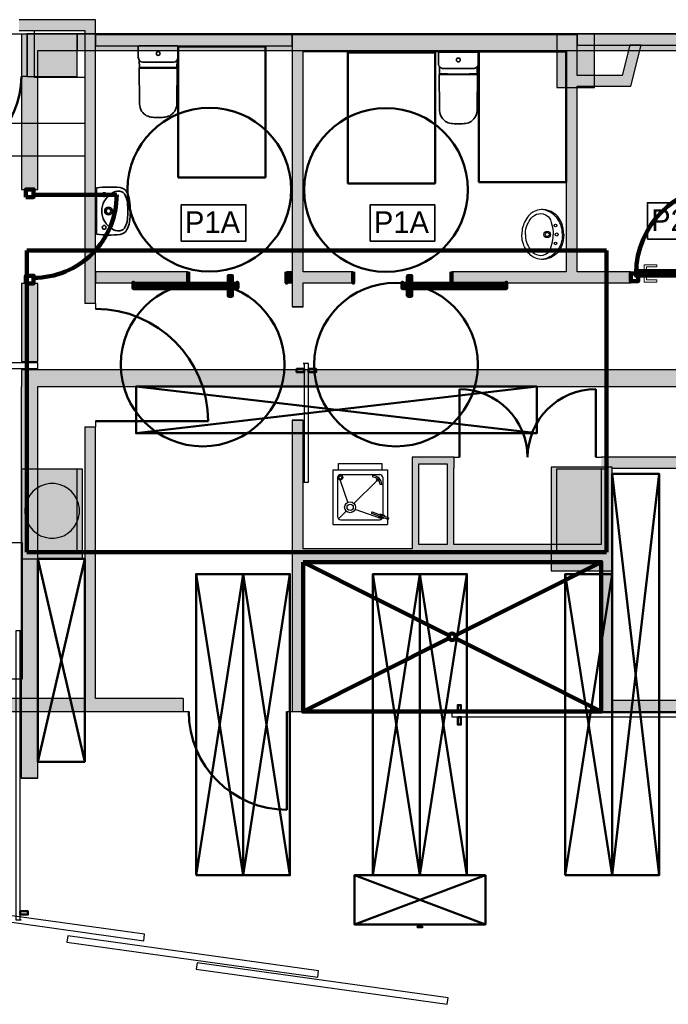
# Model space of a CAD drawing. Header units: metres. Extents: x -1 to 482, y -6 to 50.
# Tile 7 of 19: x 400.76 to 406.7, y 19.34 to 28.36. Entities that reach past the tile are written whole.
import ezdxf

# ---------------------------------------------------------------- set-up
doc = ezdxf.new("R2010")
doc.units = ezdxf.units.M
doc.linetypes.add('CONTINUA', pattern=[0])
doc.linetypes.add('VERDECKT', pattern=[9.525, 6.35, -3.175])
for name, color, linetype, lineweight in [('3D PB MURS', 7, 'CONTINUA', 25), ('3D PB MURS NOUS', 7, 'CONTINUA', 25), ('3D PB PILAR', 7, 'CONTINUA', 25), ('3D PS-1 MUR', 7, 'CONTINUA', 25), ('3D PS-1 MUR NOU', 7, 'CONTINUA', 25), ('3D PS-1 PILAR', 7, 'CONTINUA', 25), ('3D PS-2 MUR', 7, 'CONTINUA', 25), ('3D PS-2 MUR NOUS', 7, 'CONTINUA', 25), ('3D PS-2 PILARS', 7, 'CONTINUA', 25), ('DISPOSICIÓ FUSTERIES INT PB', 7, 'CONTINUA', 25), ('PB ESCALES 2D', 7, 'CONTINUA', 25), ('PB MOBLES', 7, 'CONTINUA', 25), ('PS -2  MOBLES', 7, 'CONTINUA', 25)]:
    doc.layers.add(name, color=color, linetype=linetype, lineweight=lineweight)
doc.styles.add('Century Gothic', font='txt')

# ---------------------------------------------------------------- blocks, each defined once
blk = doc.blocks.new('_CLOSEDFILLED')
at = {"color": 0, "linetype": 'ByBlock', "lineweight": -2}
blk.add_solid([(-1, 0), (0, 0), (-1, 0)], dxfattribs=at)
blk = doc.blocks.new('OBJETO_COMPLEJO_6')
at = {"layer": '3D PB MURS NOUS', "lineweight": 35, "transparency": 33554687}
for p, q in [((404.596, 28.0561), (404.5956, 27.9689)), ((404.9604, 27.9689), (404.96, 28.0561)), ((404.6052, 27.9303), (404.6057, 27.8609)), ((404.9503, 27.8609), (404.9508, 27.9303)), ((404.6029, 27.8587), (404.6058, 27.5443)), ((404.9501, 27.5443), (404.953, 27.8587)), ((404.7669, 27.4069), (404.778, 27.407)), ((404.778, 27.407), (404.789, 27.4069))]:
    blk.add_line(p, q, dxfattribs=at)
blk.add_lwpolyline([(404.954, 28.0621), (404.778, 28.0621), (404.778, 28.0621), (404.778, 28.0621), (404.602, 28.0621)], dxfattribs=at)
for centre, radius, start, end in [((404.602, 28.0561), 0.006, 89.99561, 179.68676), ((404.954, 28.0561), 0.006, 0.31324, 90.00439), ((404.657, 27.9637), 0.0616, 175.08681, 212.73157), ((404.899, 27.9637), 0.0616, 327.26843, 4.91319), ((404.6045, 27.8587), 0.00159, 101.7955, 180.40038), ((404.604, 27.8649), 0.00468, 272.13904, 282.10428), ((404.6045, 27.8616), 0.0014, 291.50426, 325.5038), ((404.9515, 27.8616), 0.0014, 214.4962, 248.49574), ((404.9519, 27.8649), 0.00468, 257.89572, 267.86096), ((404.9514, 27.8587), 0.00159, 359.59962, 78.2045), ((404.7576, 27.5404), 0.1518, 178.53727, 203.58904), ((404.7984, 27.5404), 0.1518, 336.41096, 1.46273), ((404.7335, 27.5331), 0.1269, 204.90768, 234.87939), ((404.7276, 27.528), 0.1193, 235.8185, 262.36676), ((404.8284, 27.528), 0.1193, 277.63324, 304.1815), ((404.8224, 27.5331), 0.1269, 305.12061, 335.09232), ((404.7591, 27.794), 0.3872, 262.96615, 271.14976), ((404.7968, 27.794), 0.3872, 268.85024, 277.03385)]:
    blk.add_arc(centre, radius, start, end, dxfattribs=at)
blk = doc.blocks.new('OBJETO_COMPLEJO_7')
at = {"layer": '3D PB MURS NOUS', "lineweight": 35, "transparency": 33554687}
for p, q in [((401.8474, 28.1148), (401.847, 28.0277)), ((402.2118, 28.0277), (402.2114, 28.1148)), ((401.8566, 27.9891), (401.8571, 27.9196)), ((402.2017, 27.9196), (402.2022, 27.9891)), ((401.8543, 27.9174), (401.8572, 27.603)), ((402.2015, 27.603), (402.2044, 27.9174)), ((402.0183, 27.4656), (402.0294, 27.4657)), ((402.0294, 27.4657), (402.0404, 27.4656))]:
    blk.add_line(p, q, dxfattribs=at)
blk.add_lwpolyline([(402.2054, 28.1208), (402.0294, 28.1208), (402.0294, 28.1208), (402.0294, 28.1208), (401.8534, 28.1208)], dxfattribs=at)
for centre, radius, start, end in [((401.8534, 28.1148), 0.006, 89.99561, 179.68676), ((402.2054, 28.1148), 0.006, 0.31324, 90.00439), ((401.9084, 28.0224), 0.0616, 175.08681, 212.73157), ((402.1504, 28.0224), 0.0616, 327.26843, 4.91319), ((401.8559, 27.9174), 0.00159, 101.7955, 180.40038), ((401.8554, 27.9236), 0.00468, 272.13904, 282.10428), ((401.8559, 27.9204), 0.0014, 291.50426, 325.5038), ((402.2029, 27.9204), 0.0014, 214.4962, 248.49574), ((402.2033, 27.9236), 0.00468, 257.89572, 267.86096), ((402.2028, 27.9174), 0.00159, 359.59962, 78.2045), ((402.009, 27.5991), 0.1518, 178.53727, 203.58904), ((401.9849, 27.5918), 0.1269, 204.90768, 234.87939), ((402.0738, 27.5918), 0.1269, 305.12061, 335.09232), ((402.0498, 27.5991), 0.1518, 336.41096, 1.46273), ((401.979, 27.5867), 0.1193, 235.8185, 262.36676), ((402.0105, 27.8527), 0.3872, 262.96615, 271.14976), ((402.0482, 27.8527), 0.3872, 268.85024, 277.03385), ((402.0798, 27.5867), 0.1193, 277.63324, 304.1815)]:
    blk.add_arc(centre, radius, start, end, dxfattribs=at)

msp = doc.modelspace()

# ---------------------------------------------------------------- hatches: boundary and pattern name
at = {"layer": '3D PB MURS', "linetype": 'CONTINUA', "lineweight": 18, "true_color": 0xa0a0a0, "transparency": 33554687}
for points in [[(401.4564, 28.3608), (400.7564, 28.3608), (400.7564, 28.2608), (401.4564, 28.2608)], [(401.4564, 25.7607), (401.4564, 28.2608), (401.3564, 28.2608), (401.3564, 25.7607)], [(405.8664, 28.2208), (403.2564, 28.2208), (403.2564, 28.0708), (405.8664, 28.0708)], [(403.3564, 25.7308), (403.3564, 28.0708), (403.2564, 28.0708), (403.2564, 25.7308)], [(405.8664, 26.0508), (405.8664, 28.0708), (405.7664, 28.0708), (405.7664, 26.0508)], [(406.3815, 27.8508), (406.451, 28.1282), (406.3479, 28.1282), (406.2784, 27.8508)], [(405.8664, 27.7508), (406.3564, 27.7508), (406.3815, 27.8508), (405.8664, 27.8508)], [(403.3564, 25.9508), (403.8164, 25.9508), (403.8164, 26.0508), (403.3564, 26.0508)], [(404.7164, 25.9508), (406.3564, 25.9508), (406.3564, 26.0508), (404.7164, 26.0508)], [(403.3564, 22.1408), (403.3564, 24.6917), (403.2564, 24.6917), (403.2564, 22.1408)], [(401.3564, 22.1408), (401.4564, 22.1408), (401.4564, 24.6308), (401.3564, 24.6308)], [(404.3564, 24.3508), (404.3564, 23.5508), (404.4164, 23.5508), (404.4164, 24.3508)], [(404.6766, 24.3508), (404.4164, 24.3508), (404.4164, 24.2908), (404.6766, 24.2908)], [(404.7366, 23.5508), (404.7366, 24.3508), (404.6766, 24.3508), (404.6766, 23.5508)], [(404.7366, 24.3508), (404.7366, 24.2508), (404.738, 24.2508), (404.738, 24.3508)], [(407.0776, 24.3508), (406.0864, 24.3508), (406.0864, 24.2508), (407.0776, 24.2508)], [(406.0864, 24.2508), (406.0864, 22.1208), (406.1864, 22.1208), (406.1864, 24.2508)], [(404.3564, 23.3908), (406.0864, 23.3908), (406.0864, 23.5508), (404.3564, 23.5508)], [(403.3564, 23.3908), (404.3564, 23.3908), (404.3564, 23.5108), (403.3564, 23.5108)], [(399.0064, 22.0208), (402.2587, 22.0208), (402.2587, 22.1408), (399.0064, 22.1408)], [(403.2586, 22.1408), (403.2586, 22.0208), (403.3564, 22.0208), (403.3564, 22.1408)], [(406.0864, 22.0208), (411.0864, 22.0208), (411.0864, 22.1208), (406.0864, 22.1208)]]:
    msp.add_hatch(color=253, dxfattribs=at).paths.add_polyline_path(points)
at = {"layer": '3D PB MURS NOUS', "linetype": 'CONTINUA', "lineweight": 18, "transparency": 33554687}
for color, points in [(220, [(403.2564, 28.2208), (401.4564, 28.2208), (401.4564, 28.1208), (403.2564, 28.1208)]), (220, [(407.2764, 28.2282), (405.8664, 28.2282), (405.8664, 28.1282), (407.2764, 28.1282)]), (2, [(401.4564, 25.9508), (402.3041, 25.9508), (402.3041, 26.0508), (401.4564, 26.0508)]), (2, [(403.2564, 26.0508), (403.2058, 26.0508), (403.2058, 25.9508), (403.2564, 25.9508)])]:
    msp.add_hatch(color=color, dxfattribs=at).paths.add_polyline_path(points)
at = {"layer": '3D PB PILAR', "linetype": 'CONTINUA', "lineweight": 18, "transparency": 33554687}
msp.add_hatch(color=9, dxfattribs=at).paths.add_polyline_path([(401.0806, 24.1094), (401.0369, 24.1094), (400.9939, 24.1018), (400.9528, 24.0868), (400.915, 24.065), (400.8815, 24.0369), (400.8535, 24.0034), (400.8316, 23.9656), (400.8167, 23.9245), (400.8091, 23.8815), (400.8091, 23.8378), (400.8167, 23.7948), (400.8316, 23.7538), (400.8535, 23.7159), (400.8815, 23.6825), (400.915, 23.6544), (400.9528, 23.6325), (400.9939, 23.6176), (401.0369, 23.61), (401.0806, 23.61), (401.1236, 23.6176), (401.1647, 23.6325), (401.2025, 23.6544), (401.236, 23.6825), (401.2641, 23.7159), (401.2859, 23.7538), (401.3009, 23.7948), (401.3085, 23.8378), (401.3085, 23.8815), (401.3009, 23.9245), (401.2859, 23.9656), (401.2641, 24.0034), (401.236, 24.0369), (401.2025, 24.065), (401.1647, 24.0868), (401.1236, 24.1018)])
at = {"layer": '3D PS-1 MUR', "linetype": 'CONTINUA', "lineweight": 18, "true_color": 0xa0a0a0, "transparency": 33554687}
for points in [[(401.4587, 28.2297), (401.2864, 28.2297), (401.2864, 28.0797), (401.4587, 28.0797)], [(403.2586, 28.2297), (401.4587, 28.2297), (401.4587, 28.0797), (403.2586, 28.0797)], [(426.8459, 28.2297), (403.2586, 28.2297), (403.2586, 28.0797), (426.8148, 28.0797)]]:
    msp.add_hatch(color=253, dxfattribs=at).paths.add_polyline_path(points)
at = {"layer": '3D PS-1 PILAR', "linetype": 'CONTINUA', "lineweight": 18, "transparency": 33554687}
for points in [[(400.8264, 27.8407), (401.2862, 27.8407), (401.2862, 28.2297), (400.8264, 28.2297)], [(400.8264, 23.4807), (401.2864, 23.4807), (401.2864, 24.2407), (400.8264, 24.2407)], [(405.6764, 23.4807), (406.1364, 23.4807), (406.1364, 24.2407), (405.6764, 24.2407)]]:
    msp.add_hatch(color=9, dxfattribs=at).paths.add_polyline_path(points)
at = {"layer": '3D PS-2 MUR', "linetype": 'CONTINUA', "lineweight": 18, "true_color": 0xa0a0a0, "transparency": 33554687}
for points in [[(421.0064, 28.2283), (400.7785, 28.2283), (400.7785, 28.0783), (412.4664, 28.0783), (412.4664, 28.0801), (412.6164, 28.0801), (412.6164, 28.0783), (421.0064, 28.0783)], [(400.9287, 26.8058), (400.9285, 28.0783), (400.7785, 28.0783), (400.7787, 26.8058)], [(400.9288, 25.2295), (400.9287, 25.9447), (400.7787, 25.9447), (400.7788, 25.2295)], [(400.7764, 25.0007), (410.8264, 25.0007), (410.8264, 25.1507), (400.7764, 25.1507)], [(400.9262, 25.0007), (400.7762, 25.0007), (400.7762, 21.4109), (400.9262, 21.4109)]]:
    msp.add_hatch(color=253, dxfattribs=at).paths.add_polyline_path(points)
at = {"layer": '3D PS-2 PILARS', "linetype": 'CONTINUA', "lineweight": 18, "transparency": 33554687}
for points in [[(400.9286, 27.8394), (401.2887, 27.8394), (401.2887, 28.2294), (400.9282, 28.2294), (400.9282, 28.2282), (400.8288, 28.2282), (400.8288, 27.8393), (400.9286, 27.8393)], [(405.6813, 27.7383), (406.0253, 27.7383), (406.0253, 28.2283), (405.6813, 28.2283)], [(400.7766, 23.4205), (401.3364, 23.4205), (401.3364, 24.2405), (400.9264, 24.2405), (400.9264, 24.2407), (400.7764, 24.2407), (400.7764, 24.2397), (400.7766, 24.2397)], [(405.6283, 23.3097), (406.1883, 23.3097), (406.1883, 24.2597), (405.6283, 24.2597)]]:
    msp.add_hatch(color=9, dxfattribs=at).paths.add_polyline_path(points)

# ---------------------------------------------------------------- linework, layer by layer
at = {"layer": '3D PB MURS', "color": 7, "linetype": 'CONTINUA', "lineweight": 25, "transparency": 33554687}
for p, q in [((401.4564, 28.3608), (400.7564, 28.3608)), ((401.4564, 28.2639), (401.4564, 28.3608)), ((400.7564, 28.2608), (401.3564, 28.2608)), ((401.3564, 28.2608), (401.3564, 25.7607)), ((401.4564, 28.2608), (401.4564, 28.2639)), ((401.4564, 25.7607), (401.4564, 28.2608)), ((405.8664, 28.2208), (403.2564, 28.2208)), ((403.2564, 28.2208), (403.2564, 28.0982)), ((405.8664, 28.0708), (405.8664, 28.2208)), ((403.2564, 28.0982), (403.2564, 28.0708)), ((403.2564, 28.0708), (403.2564, 25.7308)), ((403.3564, 28.0708), (405.7664, 28.0708)), ((403.3564, 26.0508), (403.3564, 28.0708)), ((405.7664, 28.0708), (405.7664, 26.0508)), ((405.8664, 27.8508), (405.8664, 28.0708)), ((406.3479, 28.1282), (406.2784, 27.8508)), ((406.451, 28.1282), (406.3479, 28.1282)), ((406.3815, 27.8508), (406.451, 28.1282)), ((406.2784, 27.8508), (405.8664, 27.8508)), ((406.3564, 27.7508), (406.3815, 27.8508)), ((405.8664, 26.0508), (405.8664, 27.7508)), ((405.8664, 27.7508), (406.3564, 27.7508)), ((403.8164, 26.0508), (403.3564, 26.0508)), ((403.8164, 25.9508), (403.8164, 26.0508)), ((405.7664, 26.0508), (404.7164, 26.0508)), ((404.7164, 26.0508), (404.7164, 25.9508)), ((406.3564, 26.0508), (405.8664, 26.0508)), ((406.3564, 25.9508), (406.3564, 26.0508)), ((403.3564, 25.9508), (403.8164, 25.9508)), ((403.3564, 25.7308), (403.3564, 25.9508)), ((404.7164, 25.9508), (406.3564, 25.9508)), ((401.4564, 25.7607), (401.3564, 25.7607)), ((401.4564, 25.7607), (401.4564, 25.7107)), ((403.3564, 25.7308), (403.2564, 25.7308)), ((401.4564, 24.6808), (401.4564, 24.6308)), ((403.2564, 24.6917), (403.3564, 24.6917)), ((403.2564, 24.6917), (403.2564, 22.1408)), ((403.3564, 23.5108), (403.3564, 24.6917)), ((401.3564, 24.6308), (401.4564, 24.6308)), ((401.3564, 24.6308), (401.3564, 22.1408)), ((401.4564, 22.1408), (401.4564, 24.6308)), ((404.3564, 24.3508), (404.3564, 23.5508)), ((404.4164, 24.3508), (404.3564, 24.3508)), ((404.6766, 24.3508), (404.4164, 24.3508)), ((404.4164, 24.2908), (404.6766, 24.2908)), ((404.4164, 23.5508), (404.4164, 24.2908)), ((404.7366, 24.3508), (404.6766, 24.3508)), ((404.6766, 24.2908), (404.6766, 23.5508)), ((404.738, 24.3508), (404.7366, 24.3508)), ((404.738, 24.3508), (404.738, 24.2508)), ((404.738, 24.3508), (404.788, 24.3508)), ((405.4117, 24.3508), (405.4127, 24.3508)), ((406.0364, 24.3508), (406.0864, 24.3508)), ((406.0864, 24.3496), (406.0864, 24.3508)), ((407.0776, 24.3508), (406.0864, 24.3508)), ((404.7366, 24.2508), (404.738, 24.2508)), ((404.7366, 23.5508), (404.7366, 24.2508)), ((406.0864, 24.2508), (406.0864, 23.5508)), ((406.1864, 24.2508), (407.0776, 24.2508)), ((406.1864, 22.1208), (406.1864, 24.2508)), ((404.3564, 23.5508), (404.3564, 23.5108)), ((404.6766, 23.5508), (404.4164, 23.5508)), ((406.0864, 23.5508), (404.7366, 23.5508)), ((404.3564, 23.5108), (403.3564, 23.5108)), ((403.3564, 23.3908), (404.3564, 23.3908)), ((403.3564, 22.1408), (403.3564, 23.3908)), ((404.3564, 23.3908), (406.0864, 23.3908)), ((406.0864, 23.3908), (406.0864, 22.1208)), ((401.3564, 22.1408), (399.0064, 22.1408)), ((402.2587, 22.1408), (401.4564, 22.1408)), ((402.2587, 22.1408), (402.2587, 22.0208)), ((403.2586, 22.1408), (403.2564, 22.1408)), ((403.2564, 22.1408), (403.2586, 22.1408)), ((403.2586, 22.042), (403.2586, 22.1408)), ((403.3564, 22.0208), (403.3564, 22.1408)), ((408.7264, 22.1208), (406.1864, 22.1208)), ((399.0064, 22.0208), (402.2587, 22.0208)), ((402.2587, 22.0208), (402.3087, 22.0208)), ((403.2086, 22.0208), (403.2586, 22.0208)), ((403.2586, 22.0208), (403.2586, 22.042)), ((403.2586, 22.0208), (403.3564, 22.0208)), ((406.0864, 22.0208), (406.0864, 22.0421)), ((406.0864, 22.0208), (410.2764, 22.0208)), ((399.5997, 20.2415), (401.8973, 19.9206)), ((401.9056, 19.9801), (399.608, 20.3009)), ((401.201, 19.9657), (401.1927, 19.9062)), ((403.4986, 19.6449), (401.201, 19.9657)), ((401.8973, 19.9206), (401.9056, 19.9801)), ((401.1927, 19.9062), (403.4903, 19.5854)), ((402.3871, 19.7184), (402.3788, 19.6589)), ((404.6848, 19.3976), (402.3871, 19.7184)), ((402.3788, 19.6589), (404.6765, 19.3381)), ((403.4903, 19.5854), (403.4986, 19.6449)), ((404.6765, 19.3381), (404.6848, 19.3976))]:
    msp.add_line(p, q, dxfattribs=at)
at = {"layer": '3D PB MURS', "color": 202, "linetype": 'CONTINUA', "lineweight": 50, "transparency": 33554687}
for p, q in [((404.788, 24.3508), (404.788, 24.9745)), ((406.0364, 24.3508), (406.0364, 24.9745)), ((401.4564, 24.6808), (402.4863, 24.6808)), ((403.2086, 22.0208), (403.2086, 21.1209))]:
    msp.add_line(p, q, dxfattribs=at)
at = {"layer": '3D PB MURS', "color": 7, "linetype": 'CONTINUA', "lineweight": 25, "transparency": 33554687}
for points in [[(403.2564, 25.7308), (403.3064, 25.7308), (403.3564, 25.7308), (403.3064, 25.7308), (403.2564, 25.7308)], [(403.3664, 25.2113), (403.3664, 24.1222), (403.3564, 24.1222), (403.4064, 24.1222), (403.4064, 25.2113), (403.3564, 25.2113), (403.3664, 25.2113)], [(403.2564, 24.6917), (403.3064, 24.6917), (403.3564, 24.6917), (403.3064, 24.6917), (403.2564, 24.6917)], [(403.358, 22.1208), (403.358, 22.0708), (403.358, 22.0208), (403.358, 22.0708), (403.358, 22.1208)], [(406.0864, 22.1208), (406.0864, 22.0708), (406.0864, 22.0208), (406.0864, 22.0708), (406.0864, 22.1208)], [(404.7222, 22.0108), (407.5007, 22.0108), (407.5007, 22.0208), (407.5007, 21.9708), (404.7222, 21.9708), (404.7222, 22.0208), (404.7222, 22.0108)]]:
    msp.add_lwpolyline(points, close=True, dxfattribs=at)
at = {"layer": '3D PB MURS', "color": 202, "linetype": 'CONTINUA', "lineweight": 50, "transparency": 33554687}
for points in [[(403.3664, 25.1613), (403.3664, 25.1313), (403.2964, 25.1313), (403.2964, 25.1613), (403.3664, 25.1613)], [(403.4064, 25.1613), (403.4064, 25.1313), (403.4764, 25.1313), (403.4764, 25.1613), (403.4064, 25.1613)], [(404.7722, 22.0108), (404.8022, 22.0108), (404.8022, 22.0808), (404.7722, 22.0808), (404.7722, 22.0108)], [(404.7722, 21.9708), (404.8022, 21.9708), (404.8022, 21.9008), (404.7722, 21.9008), (404.7722, 21.9708)]]:
    msp.add_lwpolyline(points, close=True, dxfattribs=at)
for centre, radius, start, end in [((401.4564, 24.6808), 1.0299, 0, 90), ((404.788, 24.3508), 0.6237, 0, 90), ((406.0364, 24.3508), 0.6237, 90, 180)]:
    msp.add_arc(centre, radius, start, end, dxfattribs=at)
msp.add_ellipse((403.2086, 22.0208), major_axis=(0.8999, 0), ratio=1, start_param=3.141593, end_param=4.712389, dxfattribs=at)
at = {"layer": '3D PB MURS NOUS', "color": 7, "linetype": 'CONTINUA', "lineweight": 25, "transparency": 33554687}
for p, q in [((403.2564, 28.2208), (401.4564, 28.2208)), ((401.4564, 28.2208), (401.4564, 28.1208)), ((403.2564, 28.1208), (403.2564, 28.2208)), ((407.2764, 28.2282), (405.8664, 28.2282)), ((405.8664, 28.2282), (405.8664, 28.1282)), ((401.4564, 28.1208), (403.2564, 28.1208)), ((405.8664, 28.1282), (407.2764, 28.1282)), ((402.3041, 26.0508), (401.4564, 26.0508)), ((401.4564, 26.0508), (401.4564, 25.9508)), ((402.3041, 26.0508), (402.3041, 25.9508)), ((403.2058, 25.9508), (403.2058, 26.0508)), ((403.2564, 26.0508), (403.2058, 26.0508)), ((403.2564, 25.9508), (403.2564, 26.0508)), ((401.4564, 25.9508), (402.3041, 25.9508)), ((403.2058, 25.9508), (403.2564, 25.9508))]:
    msp.add_line(p, q, dxfattribs=at)
at = {"layer": '3D PB MURS NOUS', "lineweight": 35, "transparency": 33554687}
for p, q in [((401.8964, 27.9724), (402.0294, 27.9712)), ((402.1623, 27.9724), (402.0294, 27.9712)), ((401.8543, 27.9174), (401.8547, 27.917)), ((401.8547, 27.917), (402.2041, 27.917)), ((401.8576, 27.9205), (401.8576, 27.9215)), ((401.8591, 27.923), (401.9056, 27.923)), ((401.9066, 27.922), (401.9066, 27.919)), ((401.9066, 27.919), (401.9074, 27.919)), ((401.9074, 27.919), (401.9074, 27.923)), ((401.9074, 27.923), (401.9314, 27.923)), ((401.9314, 27.923), (401.9314, 27.9219)), ((401.9327, 27.9212), (402.0294, 27.9212)), ((402.1261, 27.9212), (402.0294, 27.9212)), ((402.1514, 27.923), (402.1274, 27.923)), ((402.1274, 27.923), (402.1274, 27.9219)), ((402.1514, 27.919), (402.1514, 27.923)), ((402.1522, 27.919), (402.1514, 27.919)), ((402.1522, 27.922), (402.1522, 27.919)), ((402.1997, 27.923), (402.1532, 27.923)), ((402.2012, 27.9205), (402.2012, 27.9215)), ((402.2041, 27.917), (402.2044, 27.9174)), ((404.6451, 27.9136), (404.778, 27.9124)), ((404.9109, 27.9136), (404.778, 27.9124)), ((404.6029, 27.8587), (404.6033, 27.8583)), ((404.6033, 27.8583), (404.9527, 27.8583)), ((404.6062, 27.8618), (404.6062, 27.8628)), ((404.6077, 27.8643), (404.6542, 27.8643)), ((404.6552, 27.8633), (404.6552, 27.8603)), ((404.6552, 27.8603), (404.656, 27.8603)), ((404.656, 27.8603), (404.656, 27.8643)), ((404.656, 27.8643), (404.68, 27.8643)), ((404.68, 27.8643), (404.68, 27.8632)), ((404.6813, 27.8625), (404.778, 27.8625)), ((404.8747, 27.8625), (404.778, 27.8625)), ((404.9, 27.8643), (404.876, 27.8643)), ((404.876, 27.8643), (404.876, 27.8632)), ((404.9, 27.8603), (404.9, 27.8643)), ((404.9008, 27.8603), (404.9, 27.8603)), ((404.9008, 27.8633), (404.9008, 27.8603)), ((404.9483, 27.8643), (404.9018, 27.8643)), ((404.9498, 27.8618), (404.9498, 27.8628)), ((404.9527, 27.8583), (404.953, 27.8587))]:
    msp.add_line(p, q, dxfattribs=at)
at = {"layer": '3D PB MURS NOUS', "color": 2, "linetype": 'CONTINUA', "lineweight": 35, "transparency": 33554687}
for q in [(401.4646, 26.8206), (401.4646, 26.3946)]:
    msp.add_line((401.4646, 26.6076), q, dxfattribs=at)
at = {"layer": '3D PB MURS NOUS', "color": 240, "linetype": 'CONTINUA', "lineweight": 140, "transparency": 33554687}
for p, q in [((403.3564, 23.3908), (404.6946, 22.7192)), ((406.0864, 23.3908), (404.7483, 22.7192)), ((404.6946, 22.6923), (403.3564, 22.0208)), ((404.7483, 22.6923), (406.0864, 22.0208))]:
    msp.add_line(p, q, dxfattribs=at)
at = {"layer": '3D PB MURS NOUS', "color": 40, "linetype": 'CONTINUA', "lineweight": 18, "transparency": 33554687}
for points in [[(406.4814, 26.0658), (406.5014, 26.0658), (406.5014, 26.0958), (406.5964, 26.0958), (406.5964, 26.1158), (406.4814, 26.1158), (406.4814, 26.0658)], [(406.4664, 26.0558), (406.5164, 26.0558), (406.5164, 26.0658), (406.4664, 26.0658), (406.4664, 26.0558)], [(406.4664, 26.0058), (406.5164, 26.0058), (406.5164, 26.0158), (406.4664, 26.0158), (406.4664, 26.0058)], [(406.4814, 26.0058), (406.5014, 26.0058), (406.5014, 25.9758), (406.5964, 25.9758), (406.5964, 25.9558), (406.4814, 25.9558), (406.4814, 26.0058)]]:
    msp.add_lwpolyline(points, close=True, dxfattribs=at)
at = {"layer": '3D PB MURS NOUS', "color": 240, "linetype": 'CONTINUA', "lineweight": 140, "transparency": 33554687}
for points in [[(402.3041, 26.0508), (402.3041, 26.0008), (402.3041, 25.9508), (402.3041, 26.0008), (402.3041, 26.0508)], [(402.705, 25.9408), (402.675, 25.9408), (402.675, 26.0108), (402.705, 26.0108), (402.705, 25.9408)], [(403.2058, 26.0508), (403.2058, 26.0008), (403.2058, 25.9508), (403.2058, 26.0008), (403.2058, 26.0508)], [(403.8164, 26.0508), (403.8164, 26.0008), (403.8164, 25.9508), (403.8164, 26.0008), (403.8164, 26.0508)], [(404.3164, 25.9408), (404.3464, 25.9408), (404.3464, 26.0108), (404.3164, 26.0108), (404.3164, 25.9408)], [(404.7164, 26.0508), (404.7164, 26.0008), (404.7164, 25.9508), (404.7164, 26.0008), (404.7164, 26.0508)], [(406.4264, 26.0158), (406.4064, 26.0158), (406.4064, 26.0358), (406.3564, 26.0358), (406.3564, 25.9658), (406.4264, 25.9658), (406.4264, 26.0158)], [(406.4064, 26.0158), (407.2064, 26.0158), (407.2064, 26.0358), (407.2064, 26.0558), (406.4064, 26.0558), (406.4064, 26.0358), (406.4064, 26.0158)], [(402.755, 25.9408), (401.8033, 25.9408), (401.8033, 25.9508), (401.8033, 25.9008), (402.755, 25.9008), (402.755, 25.9508), (402.755, 25.9408)], [(402.705, 25.9008), (402.675, 25.9008), (402.675, 25.8308), (402.705, 25.8308), (402.705, 25.9008)], [(404.2664, 25.9408), (405.2164, 25.9408), (405.2164, 25.9508), (405.2164, 25.9008), (404.2664, 25.9008), (404.2664, 25.9508), (404.2664, 25.9408)], [(404.3164, 25.9008), (404.3464, 25.9008), (404.3464, 25.8308), (404.3164, 25.8308), (404.3164, 25.9008)], [(403.3564, 23.3908), (406.0864, 23.3908), (406.0864, 22.0208), (403.3564, 22.0208), (403.3564, 23.3908)]]:
    msp.add_lwpolyline(points, close=True, dxfattribs=at)
at = {"layer": '3D PB MURS NOUS', "lineweight": 35, "transparency": 33554687}
for centre in [(402.0294, 28.0508), (404.778, 27.9921)]:
    msp.add_circle(centre, 0.0175, dxfattribs=at)
at = {"layer": '3D PB MURS NOUS', "color": 2, "linetype": 'CONTINUA', "lineweight": 35, "transparency": 33554687}
for centre in [(401.5346, 26.7576), (401.5346, 26.4576)]:
    msp.add_circle(centre, 0.0175, dxfattribs=at)
at = {"layer": '3D PB MURS NOUS', "color": 240, "linetype": 'CONTINUA', "lineweight": 140, "transparency": 33554687}
msp.add_circle((404.7214, 22.7058), 0.03, dxfattribs=at)
at = {"layer": '3D PB MURS NOUS', "lineweight": 35, "transparency": 33554687}
for centre, radius, start, end in [((401.8928, 28.0197), 0.0475, 220.18925, 274.38316), ((402.1659, 28.0197), 0.0475, 265.61684, 319.81075), ((401.8542, 27.9218), 0.0036, 321.95009, 338.95584), ((401.86, 27.9206), 0.00253, 110.26023, 159.8307), ((401.9056, 27.922), 0.001, 0.22845, 89.99795), ((401.9325, 27.9226), 0.00136, 211.39669, 275.86824), ((402.1262, 27.9226), 0.00136, 264.13176, 328.60331), ((402.1532, 27.922), 0.001, 90.00205, 179.77155), ((402.1988, 27.9206), 0.00253, 20.1693, 69.73977), ((402.2045, 27.9218), 0.0036, 201.04416, 218.04991), ((404.6414, 27.961), 0.0475, 220.18925, 274.38316), ((404.9145, 27.961), 0.0475, 265.61684, 319.81075), ((404.6028, 27.8631), 0.0036, 321.95009, 338.95584), ((404.6086, 27.8619), 0.00253, 110.26023, 159.8307), ((404.6542, 27.8633), 0.001, 0.22845, 89.99795), ((404.6811, 27.8639), 0.00136, 211.39669, 275.86824), ((404.8748, 27.8639), 0.00136, 264.13176, 328.60331), ((404.9018, 27.8633), 0.001, 90.00205, 179.77155), ((404.9474, 27.8619), 0.00253, 20.1693, 69.73977), ((404.9531, 27.8631), 0.0036, 201.04416, 218.04991)]:
    msp.add_arc(centre, radius, start, end, dxfattribs=at)
at = {"layer": '3D PB MURS NOUS', "color": 2, "linetype": 'CONTINUA', "lineweight": 35, "transparency": 33554687}
for centre, radius, start, end in [((401.5791, 25.8885), 0.9391, 83.81537, 97.00007), ((401.6716, 26.7426), 0.08, 26.62038, 83.81537), ((401.7269, 26.587), 0.22, 119.15286, 149.11608), ((401.6636, 26.7006), 0.09, 68.46434, 119.15286), ((401.6766, 26.7385), 0.05, 30.22483, 66.37528), ((401.5297, 26.6529), 0.22, 7.29489, 30.22483), ((401.5196, 26.6664), 0.25, 9.67602, 26.62038), ((401.1746, 26.6076), 0.6, 360, 9.67602), ((401.6926, 26.6076), 0.18, 149.11608, 180), ((401.5746, 26.6076), 0.035, 0, 180), ((401.5746, 26.6076), 0.023, 0, 180), ((401.1756, 26.6076), 0.577, 0, 7.29489), ((401.6926, 26.6076), 0.18, 180, 210.88392), ((401.5746, 26.6076), 0.035, 180, 0), ((401.5746, 26.6076), 0.023, 180, 0), ((401.5297, 26.5622), 0.22, 329.77517, 352.70511), ((401.1756, 26.6076), 0.577, 352.70511, 0), ((401.1746, 26.6076), 0.6, 350.32398, 0), ((401.7269, 26.6281), 0.22, 210.88392, 240.84714), ((401.6716, 26.4726), 0.08, 276.18463, 333.37962), ((401.6766, 26.4766), 0.05, 293.62472, 329.77517), ((401.5196, 26.5487), 0.25, 333.37962, 350.32398), ((401.5791, 27.3266), 0.9391, 262.99993, 276.18463), ((401.6636, 26.5146), 0.09, 240.84714, 291.53566)]:
    msp.add_arc(centre, radius, start, end, dxfattribs=at)
at = {"layer": '3D PB MURS NOUS', "color": 240, "linetype": 'CONTINUA', "lineweight": 140, "transparency": 33554687}
msp.add_arc((407.2064, 26.0358), 0.8, 90, 180, dxfattribs=at)
at = {"layer": '3D PB PILAR', "color": 7, "linetype": 'CONTINUA', "lineweight": 25, "transparency": 33554687}
for p, q in [((400.9939, 24.1018), (400.9528, 24.0868)), ((401.0369, 24.1094), (400.9939, 24.1018)), ((401.0806, 24.1094), (401.0369, 24.1094)), ((401.1236, 24.1018), (401.0806, 24.1094)), ((401.1647, 24.0868), (401.1236, 24.1018)), ((400.8535, 24.0034), (400.8316, 23.9656)), ((400.8815, 24.0369), (400.8535, 24.0034)), ((400.915, 24.065), (400.8815, 24.0369)), ((400.9528, 24.0868), (400.915, 24.065)), ((401.2025, 24.065), (401.1647, 24.0868)), ((401.236, 24.0369), (401.2025, 24.065)), ((401.2641, 24.0034), (401.236, 24.0369)), ((401.2859, 23.9656), (401.2641, 24.0034)), ((400.8167, 23.9245), (400.8091, 23.8815)), ((400.8316, 23.9656), (400.8167, 23.9245)), ((401.3009, 23.9245), (401.2859, 23.9656)), ((401.3085, 23.8815), (401.3009, 23.9245)), ((400.8091, 23.8815), (400.8091, 23.8378)), ((400.8091, 23.8378), (400.8167, 23.7948)), ((401.3009, 23.7948), (401.3085, 23.8378)), ((401.3085, 23.8378), (401.3085, 23.8815)), ((400.8167, 23.7948), (400.8316, 23.7538)), ((400.8316, 23.7538), (400.8535, 23.7159)), ((401.2641, 23.7159), (401.2859, 23.7538)), ((401.2859, 23.7538), (401.3009, 23.7948)), ((400.8535, 23.7159), (400.8815, 23.6825)), ((400.8815, 23.6825), (400.915, 23.6544)), ((400.915, 23.6544), (400.9528, 23.6325)), ((401.1647, 23.6325), (401.2025, 23.6544)), ((401.2025, 23.6544), (401.236, 23.6825)), ((401.236, 23.6825), (401.2641, 23.7159)), ((400.9528, 23.6325), (400.9939, 23.6176)), ((400.9939, 23.6176), (401.0369, 23.61)), ((401.0369, 23.61), (401.0806, 23.61)), ((401.0806, 23.61), (401.1236, 23.6176)), ((401.1236, 23.6176), (401.1647, 23.6325))]:
    msp.add_line(p, q, dxfattribs=at)
at = {"layer": '3D PS-1 MUR', "color": 7, "linetype": 'CONTINUA', "lineweight": 25, "transparency": 33554687}
for p, q in [((401.4587, 28.2297), (401.2864, 28.2297)), ((401.2864, 28.2297), (401.2864, 28.0797)), ((403.2586, 28.2297), (401.4587, 28.2297)), ((426.8459, 28.2297), (403.2586, 28.2297)), ((401.2864, 28.0797), (401.4587, 28.0797)), ((401.4587, 28.0797), (403.2586, 28.0797)), ((403.2586, 28.0797), (407.9432, 28.0797)), ((400.8264, 27.8407), (400.7764, 27.8407))]:
    msp.add_line(p, q, dxfattribs=at)
at = {"layer": '3D PS-1 MUR', "color": 202, "linetype": 'CONTINUA', "lineweight": 50, "transparency": 33554687}
msp.add_arc((399.9564, 27.8407), 0.82, 270, 0, dxfattribs=at)
at = {"layer": '3D PS-1 MUR NOU', "color": 240, "linetype": 'VERDECKT', "lineweight": 140, "transparency": 33554687}
for p, q in [((406.1364, 26.247), (400.8264, 26.247)), ((400.8264, 26.247), (400.8264, 23.4807)), ((406.1364, 26.247), (406.1364, 23.4807)), ((406.1364, 23.4807), (400.8264, 23.4807))]:
    msp.add_line(p, q, dxfattribs=at)
at = {"layer": '3D PS-1 PILAR', "color": 7, "linetype": 'CONTINUA', "lineweight": 25, "transparency": 33554687}
for p, q in [((401.2862, 28.2297), (400.8264, 28.2297)), ((400.8264, 28.2297), (400.8264, 27.8407)), ((401.2862, 27.8407), (401.2862, 28.2297)), ((400.8264, 27.8407), (401.2862, 27.8407)), ((401.2864, 24.2407), (400.8264, 24.2407)), ((400.8264, 24.2407), (400.8264, 23.4807)), ((401.2864, 23.4807), (401.2864, 24.2407)), ((406.1364, 24.2407), (405.6764, 24.2407)), ((405.6764, 24.2407), (405.6764, 23.4807)), ((406.1364, 23.4807), (406.1364, 24.2407)), ((400.8264, 23.4807), (401.2864, 23.4807)), ((405.6764, 23.4807), (406.1364, 23.4807))]:
    msp.add_line(p, q, dxfattribs=at)
at = {"layer": '3D PS-2 MUR', "color": 7, "linetype": 'CONTINUA', "lineweight": 25, "transparency": 33554687}
for p, q in [((427.4771, 28.2282), (396.6664, 28.2282)), ((421.0064, 28.2283), (400.7785, 28.2283)), ((400.7785, 28.2283), (400.7785, 28.0783)), ((400.7785, 28.0783), (400.7787, 26.8058)), ((400.9287, 26.8058), (400.9285, 28.0783)), ((400.9285, 28.0783), (412.4664, 28.0783)), ((400.7787, 26.8058), (400.9287, 26.8058)), ((400.9287, 25.9447), (400.7787, 25.9447)), ((400.7787, 25.9447), (400.7788, 25.2295)), ((400.9288, 25.2295), (400.9287, 25.9447)), ((400.9264, 25.2157), (396.6789, 25.2157)), ((400.7788, 25.2295), (400.9288, 25.2295)), ((400.9264, 25.1657), (400.9264, 25.2157)), ((396.6789, 25.1657), (400.9264, 25.1657)), ((410.6764, 25.1507), (400.7764, 25.1507)), ((400.7764, 25.1507), (400.7764, 25.0007)), ((400.7764, 25.0007), (400.7762, 25.0007)), ((400.7762, 25.0007), (400.7762, 21.4109)), ((400.9262, 21.4109), (400.9262, 25.0007)), ((400.9262, 25.0007), (410.8264, 25.0007)), ((400.9262, 21.4109), (400.7762, 21.4109))]:
    msp.add_line(p, q, dxfattribs=at)
for points in [[(400.7662, 20.111), (400.7662, 22.7607), (400.7762, 22.7607), (400.7262, 22.7607), (400.7262, 20.111), (400.7762, 20.111), (400.7662, 20.111)], [(400.9262, 21.4109), (400.8512, 21.4109), (400.7762, 21.4109), (400.8512, 21.4109), (400.9262, 21.4109)]]:
    msp.add_lwpolyline(points, close=True, dxfattribs=at)
at = {"layer": '3D PS-2 MUR', "color": 202, "linetype": 'CONTINUA', "lineweight": 50, "transparency": 33554687}
msp.add_lwpolyline([(400.7662, 20.161), (400.7662, 20.191), (400.8362, 20.191), (400.8362, 20.161), (400.7662, 20.161)], close=True, dxfattribs=at)
at = {"layer": '3D PS-2 MUR NOUS', "color": 240, "linetype": 'CONTINUA', "lineweight": 140, "transparency": 33554687}
msp.add_line((400.8887, 26.7558), (401.6498, 26.7559), dxfattribs=at)
for points in [[(400.8187, 26.7358), (400.8187, 26.8058), (400.8887, 26.8058), (400.8887, 26.7358), (400.8187, 26.7358)], [(400.8187, 25.9447), (400.8187, 26.0147), (400.8887, 26.0147), (400.8887, 25.9447), (400.8187, 25.9447)]]:
    msp.add_lwpolyline(points, close=True, dxfattribs=at)
msp.add_arc((400.8887, 26.7558), 0.7611, 270.00496, 0.00496, dxfattribs=at)
at = {"layer": '3D PS-2 PILARS', "color": 7, "linetype": 'CONTINUA', "lineweight": 25, "transparency": 33554687}
for p, q in [((400.9282, 28.2282), (400.8288, 28.2282)), ((400.8288, 28.2282), (400.8288, 27.8393)), ((401.2887, 28.2294), (400.9282, 28.2294)), ((400.9282, 28.2294), (400.9282, 28.2282)), ((401.2887, 27.8394), (401.2887, 28.2294)), ((406.0253, 28.2283), (405.6813, 28.2283)), ((405.6813, 28.2283), (405.6813, 27.7383)), ((406.0253, 27.7383), (406.0253, 28.2283)), ((400.8288, 27.8393), (400.9286, 27.8393)), ((400.9286, 27.8394), (401.2887, 27.8394)), ((400.9286, 27.8393), (400.9286, 27.8394)), ((405.6813, 27.7383), (406.0253, 27.7383)), ((400.9264, 24.2407), (400.7764, 24.2407)), ((400.7764, 24.2407), (400.7764, 24.2397)), ((400.7764, 24.2397), (400.7766, 24.2397)), ((400.7766, 24.2397), (400.7766, 23.4205)), ((400.9264, 24.2405), (400.9264, 24.2407)), ((401.3364, 24.2405), (400.9264, 24.2405)), ((401.3364, 23.4205), (401.3364, 24.2405)), ((406.1883, 24.2597), (405.6283, 24.2597)), ((405.6283, 24.2597), (405.6283, 23.3097)), ((406.1883, 23.3097), (406.1883, 24.2597)), ((400.7766, 23.4205), (401.3364, 23.4205)), ((405.6283, 23.3097), (406.1883, 23.3097))]:
    msp.add_line(p, q, dxfattribs=at)
at = {"layer": 'DISPOSICIÓ FUSTERIES INT PB', "color": 2, "linetype": 'CONTINUA', "lineweight": 35, "transparency": 33554687}
for points in [[(402.2408, 26.3316), (402.8326, 26.3316), (402.8326, 26.6649), (402.2408, 26.6649), (402.2408, 26.3316)], [(403.9708, 26.3316), (404.5626, 26.3316), (404.5626, 26.6649), (403.9708, 26.6649), (403.9708, 26.3316)], [(406.5104, 26.3503), (406.8962, 26.3503), (406.8962, 26.6837), (406.5104, 26.6837), (406.5104, 26.3503)]]:
    msp.add_lwpolyline(points, dxfattribs=at)
at = {"layer": 'PB ESCALES 2D', "color": 7, "linetype": 'CONTINUA', "lineweight": 25, "transparency": 33554687}
for p, q in [((400.8964, 27.8308), (400.8964, 28.2608)), ((406.3564, 27.7508), (406.451, 28.1282)), ((401.3564, 27.8308), (400.8964, 27.8308)), ((405.8664, 27.7508), (406.3564, 27.7508)), ((401.3564, 27.4108), (399.7564, 27.4108)), ((401.3564, 27.1108), (399.0064, 27.1108)), ((405.52, 26.6186), (405.5037, 26.6152)), ((405.5401, 26.6205), (405.52, 26.6186)), ((405.554, 26.6204), (405.5401, 26.6205)), ((405.5655, 26.6195), (405.554, 26.6204)), ((405.5742, 26.6147), (405.5579, 26.6185)), ((405.5803, 26.6173), (405.5655, 26.6195)), ((405.5974, 26.6133), (405.5803, 26.6173)), ((405.4017, 26.5368), (405.3926, 26.5217)), ((405.4121, 26.5518), (405.4017, 26.5368)), ((405.4206, 26.5626), (405.4121, 26.5518)), ((405.4314, 26.5743), (405.4206, 26.5626)), ((405.4269, 26.5158), (405.4355, 26.5286)), ((405.4422, 26.5839), (405.4314, 26.5743)), ((405.4355, 26.5286), (405.4459, 26.542)), ((405.4591, 26.596), (405.4422, 26.5839)), ((405.4459, 26.542), (405.4612, 26.5573)), ((405.474, 26.6042), (405.4591, 26.596)), ((405.4612, 26.5573), (405.4783, 26.5695)), ((405.4865, 26.6096), (405.474, 26.6042)), ((405.4783, 26.5695), (405.4937, 26.5773)), ((405.5037, 26.6152), (405.4865, 26.6096)), ((405.4937, 26.5773), (405.5138, 26.5831)), ((405.5138, 26.5831), (405.5325, 26.5846)), ((405.5325, 26.5846), (405.5538, 26.5819)), ((405.5538, 26.5819), (405.5759, 26.5738)), ((405.5853, 26.6113), (405.5742, 26.6147)), ((405.5759, 26.5738), (405.5913, 26.5641)), ((405.6037, 26.604), (405.5853, 26.6113)), ((405.5913, 26.5641), (405.6029, 26.5536)), ((405.6102, 26.6092), (405.5974, 26.6133)), ((405.6029, 26.5536), (405.6132, 26.5407)), ((405.6202, 26.5957), (405.6037, 26.604)), ((405.6272, 26.6021), (405.6102, 26.6092)), ((405.6132, 26.5407), (405.6216, 26.5254)), ((405.6348, 26.5868), (405.6202, 26.5957)), ((405.6373, 26.597), (405.6272, 26.6021)), ((405.6569, 26.5697), (405.6348, 26.5868)), ((405.6476, 26.5909), (405.6373, 26.597)), ((405.6593, 26.5829), (405.6476, 26.5909)), ((405.6685, 26.5587), (405.6569, 26.5697)), ((405.6728, 26.5719), (405.6593, 26.5829)), ((405.6793, 26.5467), (405.6685, 26.5587)), ((405.6885, 26.5562), (405.6728, 26.5719)), ((405.6898, 26.533), (405.6793, 26.5467)), ((405.7009, 26.5405), (405.6885, 26.5562)), ((405.6988, 26.519), (405.6898, 26.533)), ((405.712, 26.5231), (405.7009, 26.5405)), ((405.3642, 26.444), (405.3614, 26.4266)), ((405.3687, 26.463), (405.3642, 26.444)), ((405.3736, 26.479), (405.3687, 26.463)), ((405.3794, 26.4943), (405.3736, 26.479)), ((405.3849, 26.5066), (405.3794, 26.4943)), ((405.3926, 26.5217), (405.3849, 26.5066)), ((405.3937, 26.4226), (405.3976, 26.4444)), ((405.3976, 26.4444), (405.4028, 26.4634)), ((405.4028, 26.4634), (405.4096, 26.482)), ((405.4096, 26.482), (405.4162, 26.4966)), ((405.4162, 26.4966), (405.4269, 26.5158)), ((405.6216, 26.5254), (405.6296, 26.503)), ((405.6296, 26.503), (405.6358, 26.481)), ((405.6358, 26.481), (405.6402, 26.4609)), ((405.6402, 26.4609), (405.6439, 26.4373)), ((405.6439, 26.4373), (405.6457, 26.4187)), ((405.7042, 26.5092), (405.6988, 26.519)), ((405.7089, 26.4996), (405.7042, 26.5092)), ((405.7156, 26.4829), (405.7089, 26.4996)), ((405.7218, 26.503), (405.712, 26.5231)), ((405.7202, 26.4684), (405.7156, 26.4829)), ((405.7253, 26.4479), (405.7202, 26.4684)), ((405.7315, 26.4761), (405.7218, 26.503)), ((405.7278, 26.434), (405.7253, 26.4479)), ((405.7389, 26.4466), (405.7315, 26.4761)), ((405.7427, 26.42), (405.7389, 26.4466)), ((405.3599, 26.4114), (405.3592, 26.3925)), ((405.3599, 26.3737), (405.3592, 26.3925)), ((405.3614, 26.4266), (405.3599, 26.4114)), ((405.3614, 26.3584), (405.3599, 26.3737)), ((405.3642, 26.341), (405.3614, 26.3584)), ((405.3918, 26.3925), (405.3924, 26.4099)), ((405.3918, 26.3925), (405.3924, 26.3751)), ((405.3924, 26.4099), (405.3937, 26.4226)), ((405.3924, 26.3751), (405.3937, 26.3625)), ((405.3937, 26.3625), (405.3976, 26.3406)), ((405.6402, 26.3241), (405.6439, 26.3478)), ((405.6439, 26.3478), (405.6457, 26.3663)), ((405.6457, 26.4187), (405.6466, 26.3925)), ((405.6457, 26.3663), (405.6466, 26.3925)), ((405.7278, 26.351), (405.7253, 26.3372)), ((405.7301, 26.4138), (405.7278, 26.434)), ((405.7301, 26.3713), (405.7278, 26.351)), ((405.731, 26.3925), (405.7301, 26.4138)), ((405.731, 26.3925), (405.7301, 26.3713)), ((405.7427, 26.365), (405.7389, 26.3385)), ((405.744, 26.3925), (405.7427, 26.42)), ((405.744, 26.3925), (405.7427, 26.365)), ((405.3687, 26.322), (405.3642, 26.341)), ((405.3736, 26.306), (405.3687, 26.322)), ((405.3794, 26.2908), (405.3736, 26.306)), ((405.3849, 26.2785), (405.3794, 26.2908)), ((405.3926, 26.2633), (405.3849, 26.2785)), ((405.4017, 26.2482), (405.3926, 26.2633)), ((405.3976, 26.3406), (405.4028, 26.3216)), ((405.4028, 26.3216), (405.4096, 26.303)), ((405.4096, 26.303), (405.4162, 26.2884)), ((405.4162, 26.2884), (405.4269, 26.2692)), ((405.4269, 26.2692), (405.4355, 26.2565)), ((405.4355, 26.2565), (405.4459, 26.243)), ((405.6132, 26.2443), (405.6216, 26.2596)), ((405.6216, 26.2596), (405.6296, 26.282)), ((405.6296, 26.282), (405.6358, 26.3041)), ((405.6358, 26.3041), (405.6402, 26.3241)), ((405.6988, 26.2661), (405.6898, 26.252)), ((405.7042, 26.2758), (405.6988, 26.2661)), ((405.712, 26.2619), (405.7009, 26.2446)), ((405.7089, 26.2855), (405.7042, 26.2758)), ((405.7156, 26.3021), (405.7089, 26.2855)), ((405.7218, 26.2821), (405.712, 26.2619)), ((405.7202, 26.3166), (405.7156, 26.3021)), ((405.7253, 26.3372), (405.7202, 26.3166)), ((405.7315, 26.309), (405.7218, 26.2821)), ((405.7389, 26.3385), (405.7315, 26.309)), ((405.4121, 26.2332), (405.4017, 26.2482)), ((405.4206, 26.2224), (405.4121, 26.2332)), ((405.4314, 26.2108), (405.4206, 26.2224)), ((405.4422, 26.2012), (405.4314, 26.2108)), ((405.4591, 26.1891), (405.4422, 26.2012)), ((405.4459, 26.243), (405.4612, 26.2278)), ((405.474, 26.1809), (405.4591, 26.1891)), ((405.4612, 26.2278), (405.4783, 26.2156)), ((405.4865, 26.1754), (405.474, 26.1809)), ((405.4783, 26.2156), (405.4937, 26.2078)), ((405.5037, 26.1699), (405.4865, 26.1754)), ((405.4937, 26.2078), (405.5138, 26.202)), ((405.52, 26.1664), (405.5037, 26.1699)), ((405.5138, 26.202), (405.5325, 26.2005)), ((405.5401, 26.1645), (405.52, 26.1664)), ((405.5325, 26.2005), (405.5538, 26.2031)), ((405.5538, 26.2031), (405.5759, 26.2113)), ((405.5742, 26.1704), (405.5579, 26.1665)), ((405.5803, 26.1677), (405.5655, 26.1655)), ((405.5853, 26.1738), (405.5742, 26.1704)), ((405.5759, 26.2113), (405.5913, 26.221)), ((405.5974, 26.1717), (405.5803, 26.1677)), ((405.6037, 26.181), (405.5853, 26.1738)), ((405.5913, 26.221), (405.6029, 26.2314)), ((405.6102, 26.1758), (405.5974, 26.1717)), ((405.6029, 26.2314), (405.6132, 26.2443)), ((405.6202, 26.1893), (405.6037, 26.181)), ((405.6272, 26.1829), (405.6102, 26.1758)), ((405.6348, 26.1982), (405.6202, 26.1893)), ((405.6373, 26.1881), (405.6272, 26.1829)), ((405.6569, 26.2153), (405.6348, 26.1982)), ((405.6476, 26.1941), (405.6373, 26.1881)), ((405.6593, 26.2021), (405.6476, 26.1941)), ((405.6685, 26.2264), (405.6569, 26.2153)), ((405.6728, 26.2132), (405.6593, 26.2021)), ((405.6793, 26.2383), (405.6685, 26.2264)), ((405.6885, 26.2289), (405.6728, 26.2132)), ((405.6898, 26.252), (405.6793, 26.2383)), ((405.7009, 26.2446), (405.6885, 26.2289)), ((405.554, 26.1647), (405.5401, 26.1645)), ((405.5655, 26.1655), (405.554, 26.1647)), ((399.1739, 23.5706), (400.7848, 23.5706)), ((400.7848, 23.5706), (400.7848, 22.3168)), ((400.7848, 22.3168), (399.1739, 22.3168))]:
    msp.add_line(p, q, dxfattribs=at)
for centre, radius in [((405.6686, 26.474), 0.0122), ((405.5921, 26.3925), 0.0305), ((405.5921, 26.3925), 0.0187), ((405.6792, 26.3925), 0.0143), ((405.6686, 26.3111), 0.0122)]:
    msp.add_circle(centre, radius, dxfattribs=at)
at = {"layer": 'PB MOBLES', "transparency": 33554687}
for p, q in [((403.6801, 24.2928), (404.0801, 24.2928)), ((403.6801, 24.2356), (403.6801, 24.2928)), ((404.0801, 24.2356), (404.0801, 24.2928)), ((403.6301, 24.2356), (404.1301, 24.2356)), ((403.6301, 24.2356), (403.6301, 23.7356)), ((403.7015, 24.1928), (404.0586, 24.1928)), ((403.9964, 24.1687), (403.9966, 24.183)), ((404.1301, 24.2356), (404.1301, 23.7356)), ((403.6729, 24.1642), (403.6729, 23.8071)), ((403.7664, 23.9382), (403.6953, 24.144)), ((403.8226, 23.9281), (404.0308, 24.1364)), ((404.0774, 24.1022), (404.0631, 24.1019)), ((404.0872, 24.1642), (404.0872, 23.8215)), ((403.6813, 23.7869), (403.7519, 23.8574)), ((404.0788, 23.7869), (403.8327, 23.872)), ((404.0607, 23.8082), (403.9867, 23.8348)), ((404.0655, 23.8217), (403.9915, 23.8482)), ((404.0612, 23.8308), (404.0588, 23.8241)), ((404.1015, 23.8163), (404.0612, 23.8308)), ((403.6301, 23.7356), (404.1301, 23.7356)), ((403.7015, 23.7785), (404.0586, 23.7785)), ((404.054, 23.8106), (404.0515, 23.8039)), ((404.0919, 23.7894), (404.0515, 23.8039)), ((404.0758, 23.818), (404.071, 23.8045)), ((404.1346, 23.7817), (404.071, 23.8045)), ((404.1395, 23.7951), (404.0758, 23.818)), ((404.0943, 23.7962), (404.0919, 23.7894)), ((404.1015, 23.8163), (404.0991, 23.8096)), ((404.1395, 23.7951), (404.1346, 23.7817))]:
    msp.add_line(p, q, dxfattribs=at)
at = {"layer": 'PB MOBLES', "color": 202, "linetype": 'VERDECKT', "lineweight": 50, "transparency": 33554687}
for points in [[(403.0114, 26.9148), (403.0114, 28.1148), (402.2114, 28.1148), (402.2114, 26.9148), (403.0114, 26.9148)], [(405.7664, 26.8708), (405.7664, 28.0708), (404.9664, 28.0708), (404.9664, 26.8708), (405.7664, 26.8708)], [(404.5667, 26.8604), (404.5667, 28.0604), (403.7667, 28.0604), (403.7667, 26.8604), (404.5667, 26.8604)]]:
    msp.add_lwpolyline(points, close=True, dxfattribs=at)
for centre in [(402.4987, 26.8038), (404.1156, 26.8008), (402.4369, 25.2012), (404.2069, 25.2008)]:
    msp.add_circle(centre, 0.75, dxfattribs=at)
at = {"layer": 'PB MOBLES', "transparency": 33554687}
for centre, radius in [((403.6979, 24.1653), 0.0214), ((403.6979, 24.1653), 0.0143), ((404.037, 24.1426), 0.00878), ((403.7872, 23.8928), 0.05), ((403.7872, 23.8928), 0.0286)]:
    msp.add_circle(centre, radius, dxfattribs=at)
for centre, radius, start, end in [((403.7015, 24.1642), 0.0286, 90, 180), ((403.9951, 24.1007), 0.0823, 1.0448, 88.9552), ((404.0586, 24.1642), 0.0286, 0, 90), ((403.9951, 24.1007), 0.068, 1.0448, 88.9552), ((403.9891, 23.8415), 0.00714, 70.25991, 250.25991), ((404.0631, 23.8149), 0.00714, 250.25991, 70.25991), ((403.7015, 23.8071), 0.0286, 180, 270), ((404.0586, 23.8071), 0.0286, 270, 329.42065)]:
    msp.add_arc(centre, radius, start, end, dxfattribs=at)
at = {"layer": 'PS -2  MOBLES', "color": 202, "linetype": 'CONTINUA', "lineweight": 50, "transparency": 33554687}
for p, q in [((401.8264, 24.5707), (405.4964, 25.0007)), ((401.8264, 25.0007), (405.4964, 24.5707)), ((406.1865, 20.5207), (406.6165, 24.2007)), ((406.6165, 20.5207), (406.1865, 24.2007)), ((400.9264, 23.4207), (401.3564, 21.5607)), ((401.3564, 23.4207), (400.9264, 21.5607)), ((402.3765, 23.2807), (402.8065, 20.5207)), ((402.8065, 23.2807), (402.3765, 20.5207)), ((402.8065, 20.5207), (403.2365, 23.2807)), ((403.2365, 20.5207), (402.8065, 23.2807)), ((403.9965, 23.2807), (404.4265, 20.5207)), ((404.4265, 23.2807), (403.9965, 20.5207)), ((404.4265, 20.5207), (404.8565, 23.2807)), ((404.8565, 20.5207), (404.4265, 23.2807)), ((405.7565, 23.2807), (406.1865, 20.5207)), ((406.1865, 23.2807), (405.7565, 20.5207)), ((405.0265, 20.5207), (403.8265, 20.0707)), ((403.8265, 20.5207), (405.0265, 20.0707))]:
    msp.add_line(p, q, dxfattribs=at)
for points in [[(405.4964, 25.0007), (401.8264, 25.0007), (401.8264, 24.5707), (405.4964, 24.5707), (405.4964, 25.0007)], [(406.1865, 20.5207), (406.6165, 20.5207), (406.6165, 24.2007), (406.1865, 24.2007), (406.1865, 20.5207)], [(400.9264, 21.5607), (401.3564, 21.5607), (401.3564, 23.4207), (400.9264, 23.4207), (400.9264, 21.5607)], [(402.3765, 20.5207), (402.8065, 20.5207), (402.8065, 23.2807), (402.3765, 23.2807), (402.3765, 20.5207)], [(402.8065, 20.5207), (403.2365, 20.5207), (403.2365, 23.2807), (402.8065, 23.2807), (402.8065, 20.5207)], [(403.9965, 20.5207), (404.4265, 20.5207), (404.4265, 23.2807), (403.9965, 23.2807), (403.9965, 20.5207)], [(404.4265, 20.5207), (404.8565, 20.5207), (404.8565, 23.2807), (404.4265, 23.2807), (404.4265, 20.5207)], [(405.7565, 20.5207), (406.1865, 20.5207), (406.1865, 23.2807), (405.7565, 23.2807), (405.7565, 20.5207)], [(405.0265, 20.5207), (403.8265, 20.5207), (403.8265, 20.0707), (405.0265, 20.0707), (405.0265, 20.5207)], [(405.0265, 20.5207), (403.8265, 20.5207), (403.8265, 20.0707), (405.0265, 20.0707), (405.0265, 20.5207)], [(404.4265, 20.0707), (404.4515, 20.0457), (404.4015, 20.0457), (404.4265, 20.0707)], [(404.4265, 20.0707), (404.4515, 20.0457), (404.4015, 20.0457), (404.4265, 20.0707)]]:
    msp.add_lwpolyline(points, close=True, dxfattribs=at)

# ---------------------------------------------------------------- block references
at = {"layer": '3D PB MURS NOUS', "lineweight": 35, "transparency": 33554687}
for name in ['OBJETO_COMPLEJO_7', 'OBJETO_COMPLEJO_6']:
    msp.add_blockref(name, (0, 0), dxfattribs=at)
at = {"layer": '3D PB PILAR', "color": 7, "linetype": 'CONTINUA', "lineweight": 25, "transparency": 33554687, "xscale": 0.0002666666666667, "yscale": 0.0002666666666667, "zscale": 0.0002666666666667}
msp.add_blockref('_CLOSEDFILLED', (401.0588, 23.8597), dxfattribs=at)

# ---------------------------------------------------------------- texts
at = {"layer": 'DISPOSICIÓ FUSTERIES INT PB', "color": 2, "linetype": 'CONTINUA', "lineweight": 35, "transparency": 33554687, "char_height": 0.2, "attachment_point": 7, "style": 'Century Gothic'}
for s, insert, width in [('P1A', (402.2742, 26.4049), 0.62502), ('P1A', (404.0042, 26.4049), 0.62502), ('P2', (406.5437, 26.4237), 0.419028)]:
    msp.add_mtext(s, dxfattribs=dict(at, insert=insert, width=width))

doc.saveas('drawing.dxf')
